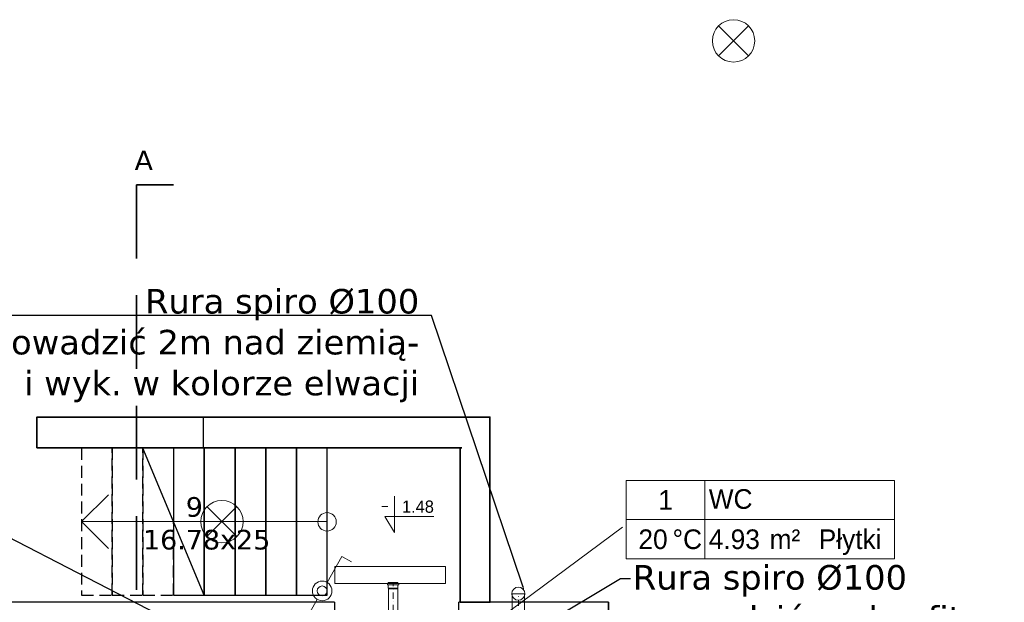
# Model space of a CAD drawing. Header units: centimetres. Extents: x -8592 to 21948, y -2033 to 10821.
# Tile 129 of 147: x 5949 to 6751, y -473 to 2. Entities that reach past the tile are written whole.
import ezdxf
from ezdxf import colors
from ezdxf.entities.mleader import LeaderData, LeaderLine
from ezdxf.enums import TextEntityAlignment as Align
from ezdxf.math import Vec2, Vec3

# ---------------------------------------------------------------- set-up
doc = ezdxf.new("R2010")
doc.units = ezdxf.units.CM
doc.header["$LTSCALE"] = 10
for name, pattern in [('DASHDOT', [1, 0.5, -0.25, 0, -0.25]), ('DASHED', [0.75, 0.5, -0.25]), ('HIDDEN', [0.375, 0.25, -0.125])]:
    doc.linetypes.add(name, pattern=pattern)
doc.layers.get('0').update_dxf_attribs({"color": 254})
for name, color, linetype in [('2', 7, 'Continuous'), ('2DA_HIDDE', 253, 'HIDDEN'), ('CP_WIPEOUT', 254, 'Continuous')]:
    doc.layers.add(name, color=color, linetype=linetype)
for name, color, linetype, lineweight in [('2DA_ALW', 116, 'Continuous', 15), ('2DA_DETAL', 253, 'Continuous', 15), ('2DE_OBJ_L+', 1, 'Continuous', 18), ('2DE_OBL_L+', 91, 'Continuous', 20), ('2DH_PRO_kan', 12, 'Continuous', 15), ('2DL_PRO_n', 90, 'Continuous', 15), ('CP_AXISAC', 7, 'DASHDOT', 18), ('CP_AXISKA', 7, 'DASHDOT', 18), ('CP_DETAL', 33, 'Continuous', 18), ('CP_HIDDE', 203, 'HIDDEN', 18), ('nowe projktowane okna i drzwi', 161, 'Continuous', 25), ('obrys', 5, 'Continuous', 35), ('opis', 7, 'Continuous', 20)]:
    doc.layers.add(name, color=color, linetype=linetype, lineweight=lineweight)
doc.styles.add('CP_ATTR', font='ARIAL.TTF')
doc.styles.add('CP_ISOTXT', font='cp_isocp.shx')
doc.styles.get("Standard").update_dxf_attribs({"font": 'verdana.ttf'})

# ---------------------------------------------------------------- blocks, each defined once
blk = doc.blocks.new('Parch_d1010_213n_z6dmd92')
blk.add_line((-49.76, -93.6), (-46.8, -93.6))
blk.add_wipeout([(-50.5, 44.03), (50.5, 44.03), (50.5, -4), (-50.5, -4)]).dxf.layer = 'CP_WIPEOUT'
for p, q in [((-50.5, 40.03), (-50.5, 0)), ((50.5, 40.03), (50.5, 0)), ((-50.5, 8), (-46.8, 8)), ((-50.5, 8), (-50.5, 0)), ((-50.5, 0), (-46.8, 0)), ((-50.5, 0), (-50.5, 0)), ((-49.76, 0), (-49.76, -93.6)), ((-46.8, 8), (-46.8, 0)), ((-46.8, 0), (-46.8, -93.6)), ((46.8, 8), (50.5, 8)), ((46.8, 8), (46.8, 0)), ((46.8, 0), (50.5, 0)), ((50.5, 8), (50.5, 0)), ((50.5, 0), (50.5, 0))]:
    blk.add_line(p, q)
blk.add_arc((-46.8, 0), 93.6, 270, 0)
at = {"linetype": 'ByBlock', "style": 'CP_ATTR', "flags": 9}
for tag in ['OTHER', 'PRICE', 'WEIGHT', 'CHARACTER', 'ORDER-NO', 'PRODUCT-TYPE', 'ARTICLE', 'PRODUCER', 'NUMBER', 'GROUP', 'NAME']:
    blk.add_attdef(tag, text='', height=0.00005, dxfattribs=at).set_placement((-0.2, -0.02), align=Align.MIDDLE_LEFT)
blk = doc.blocks.new('2hpn_kan000_0040_f5h20oc')
for p, q in [((-194.9, 3.75), (0, 3.75)), ((0.38, 3.94), (0, 3.75)), ((0.38, 3.94), (3.3, 3.94)), ((3.3, 4.55), (3.3, -4.55)), ((3.3, 4.55), (4.2, 4.55)), ((4.2, 4.55), (4.2, -4.55)), ((4.2, 3.94), (5.1, 3.94)), ((5.1, -3.94), (5.1, 3.94)), ((-194.9, -3.75), (0, -3.75)), ((0.38, -3.94), (0, -3.75)), ((0.38, -3.94), (3.3, -3.94)), ((3.3, -4.55), (4.2, -4.55)), ((4.2, -3.94), (5.1, -3.94))]:
    blk.add_line(p, q)
at = {"layer": 'CP_AXISKA'}
blk.add_line((-200, 0), (5.1, 0), dxfattribs=at)
at = {"layer": 'CP_DETAL'}
for p, q in [((-199.62, 3.75), (-199.62, -3.75)), ((0, 3.75), (0, -3.75)), ((0, -3.75), (0, 3.75)), ((0.38, 3.94), (0.38, -3.94))]:
    blk.add_line(p, q, dxfattribs=at)
at = {"layer": 'CP_HIDDE'}
for p, q in [((-200, 3.65), (-199.62, 3.75)), ((-200, 3.65), (-200, -3.65)), ((-194.9, 3.75), (-199.62, 3.75)), ((-200, -3.65), (-199.62, -3.75)), ((-199.62, -3.75), (-194.9, -3.75))]:
    blk.add_line(p, q, dxfattribs=at)
at = {"linetype": 'ByBlock', "style": 'CP_ATTR', "flags": 9}
for tag in ['NAME', 'GROUP', 'NUMBER', 'PRODUCER', 'ARTICLE', 'PRODUCT-TYPE', 'ORDER-NO', 'CHARACTER', 'DN', 'PN', 'TEMPERATURE', 'FLOW', 'POWER', 'VOLTAGE', 'WEIGHT', 'OTHER']:
    blk.add_attdef(tag, text='', height=0.00005, rotation=270, dxfattribs=at).set_placement((-200.01, 0), align=Align.MIDDLE_LEFT)
blk = doc.blocks.new('CPEL_3398')
for p, q in [((-0.283, 0.283), (0.283, -0.283)), ((-0.283, -0.283), (0.283, 0.283))]:
    blk.add_line(p, q)
blk.add_circle((0, 0), 0.4)
at = {"linetype": 'ByBlock', "style": 'CP_ATTR', "flags": 9}
for tag, p in [('NAME', (-0.092, -0.018)), ('GROUP', (-0.092, -0.018)), ('NUMBER', (-0.092, -0.018)), ('PRODUCER', (-0.092, -0.018)), ('ARTICLE', (-0.092, -0.018)), ('CHARACTER', (-0.092, -0.018)), ('VOLTAGE', (-0.092, -0.019)), ('WEIGHT', (-0.092, -0.018)), ('OTHER', (-0.092, -0.018)), ('PRODUCT-TYPE', (-0.092, -0.019)), ('ORDER-NO', (-0.092, -0.019)), ('POWER', (-0.092, -0.019))]:
    blk.add_attdef(tag, text='', height=0.00005, dxfattribs=at).set_placement(p, align=Align.MIDDLE_LEFT)
blk = doc.blocks.new('CPEL_SPLAN_0032')
for p, q in [((0.4, 0.7), (0.099, 0.174)), ((0.4, 0.7), (0.594, 0.589)), ((-0.4, -0.7), (-0.099, -0.174)), ((-0.4, -0.7), (-0.594, -0.589))]:
    blk.add_line(p, q)
for radius in [0.2, 0.1]:
    blk.add_circle((0, 0), radius)
at = {"linetype": 'ByBlock', "style": 'CP_ATTR', "flags": 9}
for tag, p in [('NAME', (-0.092, -0.018)), ('GROUP', (-0.092, -0.018)), ('NUMBER', (-0.092, -0.018)), ('PRODUCER', (-0.092, -0.018)), ('ARTICLE', (-0.092, -0.018)), ('CHARACTER', (-0.092, -0.018)), ('VOLTAGE', (-0.092, -0.019)), ('WEIGHT', (-0.092, -0.018)), ('OTHER', (-0.092, -0.018)), ('PRODUCT-TYPE', (-0.092, -0.019)), ('ORDER-NO', (-0.092, -0.019)), ('POWER', (-0.092, -0.019))]:
    blk.add_attdef(tag, text='', height=0.00005, dxfattribs=at).set_placement(p, align=Align.MIDDLE_LEFT)
blk = doc.blocks.new('*U1797')
for p, q in [((0, -5), (0, 5)), ((0, 5), (60.5, 5)), ((60.5, 5), (60.5, -5)), ((60.5, -5), (0, -5))]:
    blk.add_line(p, q)
at = {"layer": 'CP_AXISAC'}
blk.add_line((0, 0), (60.5, 0), dxfattribs=at)
at = {"style": 'CP_ATTR', "flags": 9}
for tag in ['NAME', 'PRODUCER', 'PRODUCT-TYPE', 'ARTICLE', 'FLOW', 'NUMBER', 'SYSTEM', 'FORM', 'SIZE', 'OTHER']:
    blk.add_attdef(tag, (0, 0), '', height=0.0001, dxfattribs=at)
blk = doc.blocks.new('CPAR_STAIRS_22')
blk.add_lwpolyline([(50, -50), (50, 50), (0, 50), (0, -50)], close=True)
blk = doc.blocks.new('2da_pok08A_5wgcmmn')
for p, q in [((-4, -2), (-4, 2)), ((-4, 2), (9.65, 2)), ((0, -2), (0, 2)), ((9.65, -2), (9.65, 2)), ((-4, 0), (9.65, 0)), ((-4, -2), (9.65, -2))]:
    blk.add_line(p, q)
at = {"linetype": 'ByBlock', "style": 'CP_ISOTXT'}
blk.add_attdef('NAME', text='', height=1, dxfattribs=at).set_placement((0.2, 0.25), align=Align.BOTTOM_LEFT)
blk.add_attdef('NR', text='', height=1, dxfattribs=at).set_placement((-2, 1), align=Align.MIDDLE_CENTER)
at = {"style": 'CP_ISOTXT', "flags": 1}
for tag, p in [('AIR_IN', (-0.757, 0.115)), ('AIR_OUT', (-0.73, 0.074)), ('HEIGHT', (-0.737, 0.156)), ('UNIT_AIR_IN', (-0.667, 0.357)), ('UNIT_HEATING', (-0.619, 0.422)), ('HEATING', (-0.528, 0.154)), ('LUX', (-0.565, 0.064)), ('UNIT_AIR_OUT', (-0.379, 0.359)), ('UNIT_LUX', (-0.347, 0.392)), ('UNIT_HEIGHT', (-0.31, 0.417))]:
    blk.add_attdef(tag, text='', height=0.025, dxfattribs=at).set_placement(p, align=Align.BOTTOM_CENTER)
at = {"linetype": 'ByBlock', "style": 'CP_ISOTXT'}
blk.add_attdef('TEMP', text='', height=1, dxfattribs=at).set_placement((-1.893, -1.5), align=Align.RIGHT)
blk.add_attdef('UNIT_TEMP', text='', height=1, dxfattribs=at).set_placement((-1.643, -1), align=Align.MIDDLE_LEFT)
for tag, p in [('AREA', (0.2, -0.5)), ('UNIT_AREA', (3.3, -0.5)), ('FLOOR_MAT', (5.8, -0.5))]:
    blk.add_attdef(tag, text='', height=1, dxfattribs=at).set_placement(p, align=Align.TOP_LEFT)
blk = doc.blocks.new('cpsar_sw_x003')
blk.add_line((-0.25, 0), (0.25, 0))
blk = doc.blocks.new('2da_wys01_zrv9hy7')
for p, q in [((0, 0), (0, 2.948)), ((-0.8, 1.3), (0, 0)), ((-0.8, 1.3), (3.2, 1.3))]:
    blk.add_line(p, q)
blk.add_blockref('cpsar_sw_x003', (-0.8, 2.1))
at = {"linetype": 'ByBlock', "style": 'CP_ISOTXT'}
for tag, p in [('VAL', (0.6, 1.6)), ('MARK', (0.6, 0))]:
    blk.add_attdef(tag, p, '', height=1, dxfattribs=at)
blk = doc.blocks.new('CPAR_STAIRS_21')
at = {"ltscale": 5}
blk.add_lwpolyline([(50, -50), (50, 50), (0, 50), (0, -50)], close=True, dxfattribs=at)
blk = doc.blocks.new('CPAR_STAIRS_31')
for p, q in [((0, 50), (0, -50)), ((0, 50), (100, -50)), ((50, -50), (50, 0)), ((0, -50), (100, -50))]:
    blk.add_line(p, q)
at = {"layer": '2DA_HIDDE', "linetype": 'HIDDEN', "ltscale": 5}
for p, q in [((100, 50), (0, 50)), ((50, 50), (50, 0)), ((100, -50), (100, 50))]:
    blk.add_line(p, q, dxfattribs=at)

msp = doc.modelspace()

# ---------------------------------------------------------------- linework, layer by layer
at = {"color": 6, "linetype": 'DASHED', "lineweight": 35, "ltscale": 12}
msp.add_lwpolyline([(6074.36, -132.44), (6044.36, -132.44), (6044.36, -568.44), (5979.46, -568.44), (5979.46, -1927.89), (6009.46, -1927.89)], dxfattribs=at)
at = {"color": 5, "lineweight": 25}
msp.add_lwpolyline([(6332.1, -460.99), (6332.1, -321.72), (5963.08, -321.72), (5963.08, -346.74), (6307.92, -346.74)], dxfattribs=at)
at = {"color": 251, "lineweight": 25}
for points in [[(6332.1, -472.66), (6332.1, -321.72), (6098.6, -321.72), (6098.6, -346.74), (6307.92, -346.74)], [(6307.92, -472.66), (6307.92, -346.74)], [(6307.92, -472.66), (6307.92, -346.74)]]:
    msp.add_lwpolyline(points, dxfattribs=at)
at = {"lineweight": 25}
msp.add_lwpolyline([(6428.84, -472.66), (6428.84, -571.9)], dxfattribs=at)
at = {"layer": '2', "lineweight": 35}
msp.add_lwpolyline([(6428.84, -472.66), (6428.84, -571.9)], dxfattribs=at)
at = {"layer": '2DA_DETAL'}
for p in [(6021.51, -384.92), (6199.51, -406.92), (6021.51, -428.92)]:
    msp.add_line(p, (5999.51, -406.92), dxfattribs=at)
msp.add_circle((6199.51, -407.06), 7.5, dxfattribs=at)
msp.add_circle((6199.51, -407.06), 7.5, dxfattribs=at)
at = {"layer": '2DA_HIDDE', "ltscale": 5}
for p, q in [((6199.51, -346.92), (6199.51, -346.92)), ((6199.51, -346.92), (6199.51, -346.92)), ((6199.51, -346.92), (6199.51, -346.92)), ((6199.51, -346.92), (6199.51, -346.92)), ((6199.51, -346.92), (6199.51, -346.92)), ((6199.51, -346.92), (6199.51, -346.92)), ((6199.51, -466.92), (6199.51, -466.92)), ((6199.51, -466.92), (6199.51, -466.92)), ((6199.51, -466.92), (6199.51, -466.92)), ((6199.51, -466.92), (6199.51, -466.92))]:
    msp.add_line(p, q, dxfattribs=at)
at = {"layer": '2DL_PRO_n'}
msp.add_circle((6355.3, -465.62), 5.34, dxfattribs=at)
at = {"layer": 'obrys', "color": 5}
msp.add_lwpolyline([(6309.34, -346.74), (5963.08, -346.74), (5963.08, -321.72), (6309.34, -321.72)], dxfattribs=at)
at = {"layer": 'obrys', "color": 251}
msp.add_lwpolyline([(6307.92, -346.74), (6307.92, -472.66), (6332.1, -472.66), (6332.1, -321.72), (6307.92, -321.72)], dxfattribs=at)
at = {"layer": 'obrys', "color": 13, "lineweight": 20}
msp.add_lwpolyline([(6205.78, -443.57), (6296, -443.57), (6296, -457.39), (6205.78, -457.39)], close=True, dxfattribs=at)
at = {"layer": 'obrys', "color": 0, "lineweight": 30}
msp.add_lwpolyline([(4655.04, -472.66), (4655.04, -1823.64), (6428.84, -1823.64), (6428.84, -472.66), (4655.04, -472.66)], dxfattribs=at)
at = {"layer": 'obrys', "color": 4, "lineweight": 25}
msp.add_lwpolyline([(6296.65, -512.69), (6296.65, -512.69), (6296.65, -472.66), (6205.65, -472.66), (6205.65, -512.69), (6296.65, -512.69)], dxfattribs=at)

# ---------------------------------------------------------------- block references
at = {"xscale": 0.5, "yscale": 1.2, "rotation": 180}
for name, p in [('CPAR_STAIRS_31', (6099.51, -406.92)), ('CPAR_STAIRS_22', (6099.51, -406.92)), ('CPAR_STAIRS_22', (6124.51, -406.92)), ('CPAR_STAIRS_22', (6124.51, -406.92)), ('CPAR_STAIRS_22', (6149.51, -406.92)), ('CPAR_STAIRS_22', (6149.51, -406.92)), ('CPAR_STAIRS_22', (6174.51, -406.92)), ('CPAR_STAIRS_22', (6174.51, -406.92)), ('CPAR_STAIRS_22', (6199.51, -406.92)), ('CPAR_STAIRS_22', (6199.51, -406.92))]:
    msp.add_blockref(name, p, dxfattribs=at)
at = {"layer": '2DA_ALW'}
for name, p, xscale, yscale, zscale, values in [('2da_pok08A_5wgcmmn', (6507.22, -405.25), 16, 16, 16, {'FLOOR_MAT': 'Płytki ', 'TEMP': '20', 'NR': '1', 'UNIT_TEMP': '%%dC', 'NAME': 'WC', 'AREA': '4.93', 'UNIT_AREA': 'm²'}), ('2da_wys01_zrv9hy7', (6254.5, -415.68), 10, 10, 10, {'VAL': '1.48'})]:
    msp.add_blockref(name, p, dxfattribs=dict(at, xscale=xscale, yscale=yscale, zscale=zscale)).add_auto_attribs(values)
at = {"layer": '2DA_HIDDE', "xscale": 0.5, "yscale": 1.2, "rotation": 180}
for p in [(6024.51, -406.92), (6049.51, -406.92)]:
    msp.add_blockref('CPAR_STAIRS_21', p, dxfattribs=at)
at = {"layer": '2DE_OBL_L+', "xscale": 43.2, "yscale": 43.2, "zscale": 43.2}
for p in [(6530.61, -15.05), (6113.84, -406.92)]:
    msp.add_blockref('CPEL_3398', p, dxfattribs=at)
at = {"layer": '2DL_PRO_n', "rotation": 90}
msp.add_blockref('*U1797', (6355.3, -526.12), dxfattribs=at)

# ---------------------------------------------------------------- texts
at = {"color": 1, "linetype": 'Continuous', "insert": (6042.66, -104.42), "char_height": 16, "width": 34.2754, "attachment_point": 1}
msp.add_mtext('A', dxfattribs=at)
at = {"color": 1, "linetype": 'Continuous', "lineweight": 30, "insert": (6049.51, -386.92), "char_height": 16, "width": 71.8305, "attachment_point": 1}
msp.add_mtext('     9\\P16.78x25\\P  ', dxfattribs=at)

# ---------------------------------------------------------------- leaders
at = {"layer": 'opis', "linetype": 'Continuous'}
ml = msp.add_multileader_mtext('Standard', dxfattribs=at)
ml.set_content('{\\fVerdana|b0|i0|c238|p34;Went. knałowy %%C100\\P }')
ml.set_leader_properties(linetype='ByLayer')
ml.build(insert=Vec2(0, 0))
ml.multileader.update_dxf_attribs({"text_right_attachment_type": 6})
ctx = ml.context
ctx.base_point, ctx.char_height, ctx.plane_origin = Vec3(5480.25, -325.34), 20, Vec3(6169.6, -538.06)
ctx.right_attachment, ctx.text_align_type = 6, 2
notes = []
notes.append((ctx, [(0, (1, 1, 0), (5778.01, -336.17), (-1, 0), 8, [(0, [(6169.6, -538.06)], 0, [])])]))
ctx.mtext.insert, ctx.mtext.alignment, ctx.mtext.flow_direction = Vec3(5768.01, -314.52), 3, 5
ml = msp.add_multileader_mtext('Standard', dxfattribs=at)
ml.set_content('{\\fVerdana|b0|i0|c238|p34;POMPA KS Z ROZDRABNIACZEM \\P }')
ml.set_leader_properties(linetype='ByLayer')
ml.build(insert=Vec2(0, 0))
ml.multileader.update_dxf_attribs({"text_right_attachment_type": 6})
ctx = ml.context
ctx.base_point, ctx.char_height, ctx.plane_origin = Vec3(5355.51, -436.32), 18, Vec3(6046.94, -558.88)
ctx.right_attachment, ctx.text_align_type = 6, 2
notes.append((ctx, [(0, (1, 1, 0), (5767.44, -445.52), (-1, 0), 8, [(0, [(6046.94, -558.88)], 0, [])])]))
ctx.mtext.insert, ctx.mtext.alignment, ctx.mtext.flow_direction = Vec3(5757.44, -427.13), 3, 5
ml = msp.add_multileader_mtext('Standard', dxfattribs=at)
ml.set_content('{\\fVerdana|b0|i0|c238|p34;Rura spiro %%C100\\Pprowadzić pod sufitem\\P }')
ml.set_leader_properties(linetype='ByLayer')
ml.build(insert=Vec2(0, 0))
ml.multileader.update_dxf_attribs({"text_right_attachment_type": 6})
ctx = ml.context
ctx.base_point, ctx.char_height, ctx.plane_origin = Vec3(6446.57, -453.12), 20, Vec3(6874.42, -608.09)
ctx.right_attachment = 6
notes.append((ctx, [(0, (1, 1, 0), (6438.57, -453.12), (1, 0), 8, [(0, [(6355.3, -503.09)], 0, [])])]))
ctx.mtext.insert, ctx.mtext.flow_direction = Vec3(6448.57, -442.29), 5
for ctx, leaders in notes:
    for number, flags, end, landing, length, lines in leaders:
        leader = LeaderData()
        leader.index, (leader.has_last_leader_line, leader.has_dogleg_vector, leader.attachment_direction) = number, flags
        leader.last_leader_point, leader.dogleg_vector, leader.dogleg_length = Vec3(end), Vec3(landing), length
        for number, points, colour, breaks in lines:
            line = LeaderLine()
            line.index, line.vertices, line.color, line.breaks = number, Vec3.list(points), colors.encode_raw_color(colour), breaks
            leader.lines.append(line)
        ctx.leaders.append(leader)

# ---------------------------------------------------------------- next in the draw order: block references
at = {"layer": 'nowe projktowane okna i drzwi'}
msp.add_blockref('Parch_d1010_213n_z6dmd92', (6256.15, -512.69), dxfattribs=at)

# ---------------------------------------------------------------- next in the draw order: linework, layer by layer
at = {"color": 5, "lineweight": 25}
for points in [[(6332.1, -472.66), (6332.1, -321.72), (6098.6, -321.72), (6098.6, -346.74), (6307.92, -346.74)], [(6307.92, -472.66), (6307.92, -346.74)], [(6307.92, -472.66), (6307.92, -346.74)]]:
    msp.add_lwpolyline(points, dxfattribs=at)
at = {"layer": '2DA_ALW'}
msp.add_lwpolyline([(6440.22, -411.3), (6120.46, -648.77)], dxfattribs=at)
at = {"layer": 'obrys', "color": 5}
msp.add_lwpolyline([(6307.92, -346.74), (6307.92, -472.66), (6332.1, -472.66), (6332.1, -321.72), (6307.92, -321.72)], dxfattribs=at)

# ---------------------------------------------------------------- next in the draw order: block references
at = {"layer": '2DE_OBJ_L+', "xscale": 40, "yscale": 40, "zscale": 40}
msp.add_blockref('CPEL_SPLAN_0032', (6195.51, -463.36), dxfattribs=at)
at = {"layer": '2DH_PRO_kan', "rotation": 90}
msp.add_blockref('2hpn_kan000_0040_f5h20oc', (6253.3, -461.59), dxfattribs=at)

# ---------------------------------------------------------------- next in the draw order: leaders
at = {"layer": 'opis', "linetype": 'Continuous'}
ml = msp.add_multileader_mtext('Standard', dxfattribs=at)
ml.set_content('{\\fVerdana|b0|i0|c238|p34;Rura spiro %%C100\\Pprowadzić 2m nad ziemią-\\Pobudować i wyk. w kolorze elwacji\\P }')
ml.set_leader_properties(linetype='ByLayer')
ml.build(insert=Vec2(0, 0))
ml.multileader.update_dxf_attribs({"text_right_attachment_type": 6})
ctx = ml.context
ctx.base_point, ctx.char_height, ctx.plane_origin = Vec3(5800.32, -228.07), 20, Vec3(6879.26, -568.17)
ctx.right_attachment, ctx.text_align_type = 6, 2
notes = []
notes.append((ctx, [(0, (1, 1, 0), (6284.59, -238.9), (-1, 0), 8, [(0, [(6360.13, -463.18)], 0, [])])]))
ctx.mtext.insert, ctx.mtext.alignment, ctx.mtext.flow_direction = Vec3(6274.59, -217.25), 3, 5
for ctx, leaders in notes:
    for number, flags, end, landing, length, lines in leaders:
        leader = LeaderData()
        leader.index, (leader.has_last_leader_line, leader.has_dogleg_vector, leader.attachment_direction) = number, flags
        leader.last_leader_point, leader.dogleg_vector, leader.dogleg_length = Vec3(end), Vec3(landing), length
        for number, points, colour, breaks in lines:
            line = LeaderLine()
            line.index, line.vertices, line.color, line.breaks = number, Vec3.list(points), colors.encode_raw_color(colour), breaks
            leader.lines.append(line)
        ctx.leaders.append(leader)

doc.saveas('drawing.dxf')
